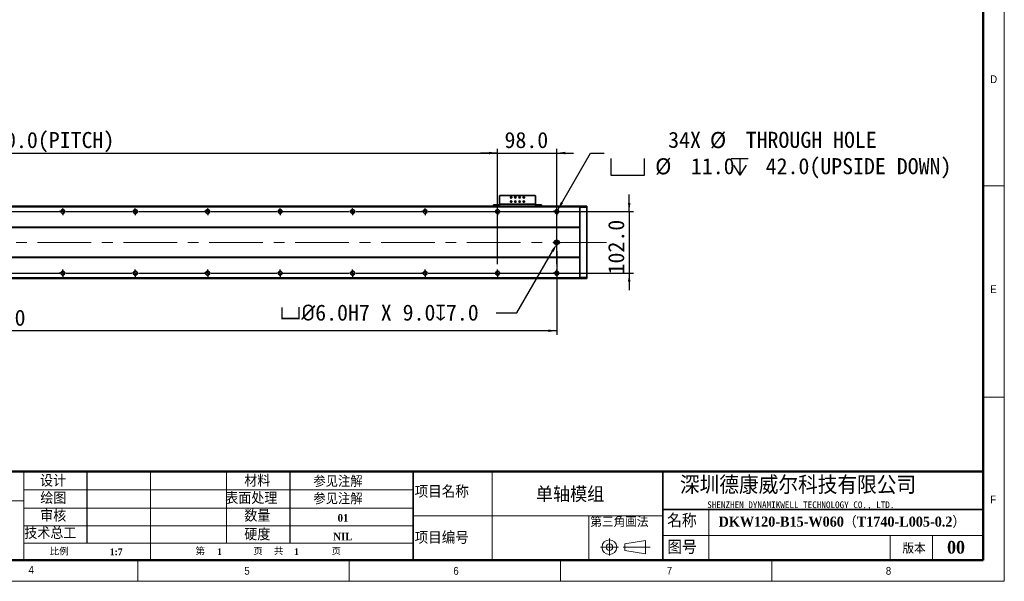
# Model space of a CAD drawing. Header units: millimetres. Extents: x 35 to 2905, y 35 to 2044.
# Tile 4 of 7: x 1274 to 2905, y 35 to 965. Entities that reach past the tile are written whole.
import ezdxf

# ---------------------------------------------------------------- set-up
doc = ezdxf.new("R2010")
doc.units = ezdxf.units.MM
doc.header["$LTSCALE"] = 7
doc.header["$PDSIZE"] = -1
doc.linetypes.add('CENTERX2', pattern=[20.32, 12.7, -2.54, 2.54, -2.54])
doc.layers.add('DIMNS', color=7, linetype='Continuous')
doc.layers.add('黑色实线', color=7, linetype='Continuous')
doc.styles.add('SLDTEXTSTYLE1', font='Gothic.ttf', dxfattribs={"width": 0.913})
doc.styles.add('SLDTEXTSTYLE2', font='timesbd.ttf', dxfattribs={"width": 0.933})
doc.styles.add('SLDTEXTSTYLE3', font='txt', dxfattribs={"bigfont": 'bigfont'})
doc.styles.add('SLDTEXTSTYLE4', font='txt', dxfattribs={"bigfont": 'bigfont'})
doc.styles.add('SLDTEXTSTYLE5', font='txt', dxfattribs={"bigfont": 'bigfont'})
doc.styles.add('SLDTEXTSTYLE6', font='txt')
doc.styles.add('SLDTEXTSTYLE7', font='timesbd.ttf', dxfattribs={"width": 0.933, "bigfont": 'bigfont'})
doc.styles.add('SLDTEXTSTYLE8', font='txt')
doc.dimstyles.new('SLDDIMSTYLE0', dxfattribs={"dimtxt": 26.6, "dimasz": 14, "dimexe": 0, "dimexo": 0.0625, "dimgap": 6.65, "dimtad": 2, "dimdec": 1, "dimrnd": 1e-09, "dimzin": 4, "dimdsep": 46, "dimtxsty": 'SLDTEXTSTYLE8', "dimsah": 1, "dimcen": 0.09, "dimadec": 0, "dimazin": 1, "dimtfac": 1, "dimtdec": 1, "dimtmove": 0, "dimatfit": 0, "dimfxl": 0, "dimfrac": 2, "dimtolj": 1, "dimtzin": 12, "dimarcsym": 0})
doc.dimstyles.new('SLDDIMSTYLE4', dxfattribs={"dimtxt": 26.6, "dimasz": 14, "dimexe": 0, "dimexo": 0.0625, "dimgap": 6.65, "dimtad": 0, "dimtih": 1, "dimtoh": 1, "dimdec": 1, "dimrnd": 1e-09, "dimzin": 4, "dimdsep": 46, "dimtxsty": 'SLDTEXTSTYLE8', "dimsah": 1, "dimcen": 0, "dimadec": 0, "dimazin": 1, "dimtfac": 1, "dimtdec": 1, "dimtofl": 0, "dimtmove": 0, "dimatfit": 3, "dimfxl": 0, "dimfrac": 2, "dimtolj": 1, "dimtzin": 12, "dimarcsym": 0})
doc.dimstyles.new('SLDDIMSTYLE6', dxfattribs={"dimtxt": 26.6, "dimasz": 14, "dimexe": 0, "dimexo": 0.0625, "dimgap": 6.65, "dimtad": 2, "dimdec": 1, "dimrnd": 1e-09, "dimzin": 4, "dimdsep": 46, "dimtxsty": 'SLDTEXTSTYLE8', "dimsah": 1, "dimcen": 0.09, "dimadec": 0, "dimazin": 1, "dimtfac": 1, "dimtdec": 1, "dimtofl": 0, "dimtmove": 0, "dimatfit": 3, "dimfxl": 0, "dimfrac": 2, "dimtolj": 1, "dimtzin": 12, "dimarcsym": 0})
doc.dimstyles.new('SLDDIMSTYLE7', dxfattribs={"dimtxt": 26.6, "dimasz": 14, "dimexe": 0, "dimexo": 0.0625, "dimgap": 6.65, "dimtad": 0, "dimtih": 1, "dimtoh": 1, "dimdec": 1, "dimrnd": 1e-09, "dimzin": 4, "dimdsep": 46, "dimtxsty": 'SLDTEXTSTYLE8', "dimsah": 1, "dimcen": 0, "dimadec": 0, "dimazin": 1, "dimtfac": 1, "dimtdec": 1, "dimtofl": 0, "dimtmove": 0, "dimatfit": 3, "dimfxl": 0, "dimfrac": 2, "dimtolj": 1, "dimtzin": 12, "dimarcsym": 0})

# ---------------------------------------------------------------- blocks, each defined once
blk = doc.blocks.new('_D_20')
at = {"layer": 'Defpoints', "color": 0}
for p in [(2163.8, 593.4), (2165.3, 596)]:
    blk.add_point(p, dxfattribs=at)
at = {"layer": '黑色实线', "color": 0, "lineweight": -2}
for p, q in [((2097.9, 479.3), (2156.8, 581.3)), ((2063.7, 479.3), (2097.9, 479.3))]:
    blk.add_line(p, q, dxfattribs=at)
at = {"layer": '黑色实线', "color": 0}
blk.add_solid([(2154.8, 582.4), (2158.8, 580.1), (2163.8, 593.4)], dxfattribs=at)
at = {"layer": '黑色实线', "color": 0, "insert": (1705.3, 493.1), "char_height": 26.6, "attachment_point": 1, "style": 'SLDTEXTSTYLE8'}
blk.add_mtext('\\A1;{\\fGDT|b0|i0|c134|p2;v\\fISOCPEUR|b0|i0|c134|p34;%%C}6.0H7 X 9.0{\\fGDT|b0|i0|c134|p2;x}7.0', dxfattribs=at)
blk = doc.blocks.new('_D_21')
at = {"layer": '黑色实线'}
for p, q in [((287.8, 587.1), (287.8, 442.7)), ((2163.8, 581.6), (2163.8, 442.7)), ((2163.8, 449.7), (287.8, 449.7))]:
    blk.add_line(p, q, dxfattribs=at)
for points in [[(287.8, 449.7), (301.8, 447.6), (301.8, 451.8)], [(2163.8, 449.7), (2149.8, 451.8), (2149.8, 447.6)]]:
    blk.add_solid(points, dxfattribs=at)
at = {"layer": '黑色实线', "insert": (1175.5, 484.6), "char_height": 26.6, "attachment_point": 1, "style": 'SLDTEXTSTYLE8'}
blk.add_mtext('1876.0', dxfattribs=at)
blk = doc.blocks.new('SW_SYMBOL_HOLE_SPOT')
at = {"layer": '黑色实线', "color": 0}
for p, q in [((0, 6125), (0, 525)), ((11200, 525), (11200, 6125)), ((0, 525), (11200, 525))]:
    blk.add_line(p, q, dxfattribs=at)
blk = doc.blocks.new('SW_SYMBOL_HOLE_DEPTH')
at = {"layer": '黑色实线', "color": 0}
for p, q in [((0, 6125), (5600, 6125)), ((700, 3885), (2800, 525)), ((2800, 6125), (2800, 525)), ((4900, 3885), (2800, 525))]:
    blk.add_line(p, q, dxfattribs=at)
blk = doc.blocks.new('_D_22')
at = {"layer": '黑色实线'}
for p, q in [((2165.5, 649.9), (2219.7, 743.8)), ((2219.7, 743.8), (2242.2, 743.8))]:
    blk.add_line(p, q, dxfattribs=at)
blk.add_solid([(2165.5, 649.9), (2174.3, 660.9), (2170.7, 663)], dxfattribs=at)
at = {"layer": '黑色实线', "xscale": 0.004985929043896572, "yscale": 0.004985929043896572, "zscale": 0.004985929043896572}
for name, p in [('SW_SYMBOL_HOLE_SPOT', (2253.3, 704.4)), ('SW_SYMBOL_HOLE_DEPTH', (2452.8, 704.4))]:
    blk.add_blockref(name, p, dxfattribs=at)
at = {"layer": '黑色实线', "char_height": 26.6, "attachment_point": 1, "style": 'SLDTEXTSTYLE8'}
for s, insert in [('34X ', (2348.3, 779)), ('%%c', (2417.5, 778.7)), (' THROUGH HOLE', (2458.6, 779)), ('%%c', (2326.8, 735.2)), (' 11.0 ', (2367.9, 735.4)), (' 42.0(UPSIDE DOWN)', (2491.7, 735.4))]:
    blk.add_mtext(s, dxfattribs=dict(at, insert=insert))
blk = doc.blocks.new('_D_23')
at = {"layer": '黑色实线'}
for p, q in [((2283.8, 647), (2283.8, 675)), ((1960.6, 647), (2290.8, 647)), ((2283.8, 647), (2283.8, 545)), ((1960.6, 545), (2290.8, 545)), ((2283.8, 545), (2283.8, 517))]:
    blk.add_line(p, q, dxfattribs=at)
for points in [[(2283.8, 647), (2285.9, 661), (2281.7, 661)], [(2283.8, 545), (2281.7, 531), (2285.9, 531)]]:
    blk.add_solid(points, dxfattribs=at)
at = {"layer": '黑色实线', "insert": (2248.9, 542.9), "char_height": 26.6, "attachment_point": 1, "rotation": 90, "style": 'SLDTEXTSTYLE8'}
blk.add_mtext('102.0', dxfattribs=at)
blk = doc.blocks.new('_D_24')
at = {"layer": '黑色实线'}
for p, q in [((385.8, 661.7), (385.8, 750.8)), ((2065.8, 661.7), (2065.8, 750.8)), ((385.8, 743.8), (2065.8, 743.8))]:
    blk.add_line(p, q, dxfattribs=at)
for points in [[(385.8, 743.8), (399.8, 741.7), (399.8, 745.9)], [(2065.8, 743.8), (2051.8, 745.9), (2051.8, 741.7)]]:
    blk.add_solid(points, dxfattribs=at)
at = {"layer": '黑色实线', "char_height": 26.6, "attachment_point": 1, "style": 'SLDTEXTSTYLE8'}
for s, insert in [('1680.0', (1019.5, 778.7)), ('=14×120.0(PITCH)', (1123.5, 778.7))]:
    blk.add_mtext(s, dxfattribs=dict(at, insert=insert))
blk = doc.blocks.new('_D_26')
at = {"layer": '黑色实线'}
for p, q in [((2065.8, 559.7), (2065.8, 750.8)), ((2163.8, 559.7), (2163.8, 750.8)), ((2065.8, 743.8), (2037.8, 743.8)), ((2065.8, 743.8), (2163.8, 743.8)), ((2163.8, 743.8), (2191.8, 743.8))]:
    blk.add_line(p, q, dxfattribs=at)
for points in [[(2065.8, 743.8), (2051.8, 745.9), (2051.8, 741.7)], [(2163.8, 743.8), (2177.8, 741.7), (2177.8, 745.9)]]:
    blk.add_solid(points, dxfattribs=at)
at = {"layer": '黑色实线', "insert": (2077.3, 778.7), "char_height": 26.6, "attachment_point": 1, "style": 'SLDTEXTSTYLE8'}
blk.add_mtext('98.0', dxfattribs=at)
blk = doc.blocks.new('SW_CENTERMARKSYMBOL_1')
at = {"layer": '黑色实线', "color": 0}
for p, q in [((725.08, 0), (834.92, 0)), ((834.92, 0), (834.16, 0)), ((840, 0), (837.46, 0)), ((840, 0), (837.46, 0)), ((840, 0), (837.46, 0)), ((840, 0), (837.46, 0)), ((840, 0), (837.46, 0)), ((840, 0), (837.46, 0)), ((840, 0), (837.46, 0)), ((840, 5.08), (840, 5.84)), ((840, 0), (840, 2.54)), ((840, 0), (840, 2.54)), ((840, 0), (840, 2.54)), ((840, 0), (840, 2.54)), ((840, 0), (840, 2.54)), ((840, 0), (840, 2.54)), ((840, 0), (840, 2.54)), ((840, 0), (840, -2.54)), ((840, 0), (842.54, 0)), ((840, 0), (840, -2.54)), ((840, 0), (842.54, 0)), ((840, 0), (840, -2.54)), ((840, 0), (842.54, 0)), ((840, 0), (840, -2.54)), ((840, 0), (842.54, 0)), ((840, 0), (840, -2.54)), ((840, 0), (842.54, 0)), ((840, 0), (840, -2.54)), ((840, 0), (842.54, 0)), ((840, 0), (840, -2.54)), ((840, 0), (842.54, 0)), ((845.08, 0), (845.84, 0)), ((845.08, 0), (954.92, 0)), ((954.92, 0), (954.16, 0)), ((960, 0), (957.46, 0)), ((960, 0), (957.46, 0)), ((960, 0), (957.46, 0)), ((960, 0), (957.46, 0)), ((960, 0), (957.46, 0)), ((960, 0), (957.46, 0)), ((960, 5.08), (960, 5.84)), ((960, 0), (960, 2.54)), ((960, 0), (960, 2.54)), ((960, 0), (960, 2.54)), ((960, 0), (960, 2.54)), ((960, 0), (960, 2.54)), ((960, 0), (960, 2.54)), ((960, 0), (960, -2.54)), ((960, 0), (962.54, 0)), ((960, 0), (960, -2.54)), ((960, 0), (962.54, 0)), ((960, 0), (960, -2.54)), ((960, 0), (962.54, 0)), ((960, 0), (960, -2.54)), ((960, 0), (962.54, 0)), ((960, 0), (960, -2.54)), ((960, 0), (962.54, 0)), ((960, 0), (960, -2.54)), ((960, 0), (962.54, 0)), ((965.08, 0), (965.84, 0)), ((965.08, 0), (1074.92, 0)), ((1074.92, 0), (1074.16, 0)), ((1080, 0), (1077.46, 0)), ((1080, 0), (1077.46, 0)), ((1080, 0), (1077.46, 0)), ((1080, 0), (1077.46, 0)), ((1080, 0), (1077.46, 0)), ((1080, 5.08), (1080, 5.84)), ((1080, 0), (1080, 2.54)), ((1080, 0), (1080, 2.54)), ((1080, 0), (1080, 2.54)), ((1080, 0), (1080, 2.54)), ((1080, 0), (1080, 2.54)), ((1080, 0), (1080, -2.54)), ((1080, 0), (1082.54, 0)), ((1080, 0), (1080, -2.54)), ((1080, 0), (1082.54, 0)), ((1080, 0), (1080, -2.54)), ((1080, 0), (1082.54, 0)), ((1080, 0), (1080, -2.54)), ((1080, 0), (1082.54, 0)), ((1080, 0), (1080, -2.54)), ((1080, 0), (1082.54, 0)), ((1085.08, 0), (1085.84, 0)), ((1085.08, 0), (1194.92, 0)), ((1194.92, 0), (1194.16, 0)), ((1200, 0), (1197.46, 0)), ((1200, 0), (1197.46, 0)), ((1200, 0), (1197.46, 0)), ((1200, 0), (1197.46, 0)), ((1200, 5.08), (1200, 5.84)), ((1200, 0), (1200, 2.54)), ((1200, 0), (1200, 2.54)), ((1200, 0), (1200, 2.54)), ((1200, 0), (1200, 2.54)), ((1200, 0), (1200, -2.54)), ((1200, 0), (1202.54, 0)), ((1200, 0), (1200, -2.54)), ((1200, 0), (1202.54, 0)), ((1200, 0), (1200, -2.54)), ((1200, 0), (1202.54, 0)), ((1200, 0), (1200, -2.54)), ((1200, 0), (1202.54, 0)), ((1205.08, 0), (1205.84, 0)), ((1205.08, 0), (1314.92, 0)), ((1314.92, 0), (1314.16, 0)), ((1320, 0), (1317.46, 0)), ((1320, 0), (1317.46, 0)), ((1320, 0), (1317.46, 0)), ((1320, 5.08), (1320, 5.84)), ((1320, 0), (1320, 2.54)), ((1320, 0), (1320, 2.54)), ((1320, 0), (1320, 2.54)), ((1320, 0), (1320, -2.54)), ((1320, 0), (1322.54, 0)), ((1320, 0), (1320, -2.54)), ((1320, 0), (1322.54, 0)), ((1320, 0), (1320, -2.54)), ((1320, 0), (1322.54, 0)), ((1325.08, 0), (1325.84, 0)), ((1325.08, 0), (1434.92, 0)), ((1434.92, 0), (1434.16, 0)), ((1440, 0), (1437.46, 0)), ((1440, 0), (1437.46, 0)), ((1440, 5.08), (1440, 5.84)), ((1440, 0), (1440, 2.54)), ((1440, 0), (1440, 2.54)), ((1440, 0), (1440, -2.54)), ((1440, 0), (1442.54, 0)), ((1440, 0), (1440, -2.54)), ((1440, 0), (1442.54, 0)), ((1445.08, 0), (1445.84, 0)), ((1445.08, 0), (1554.92, 0)), ((1560, 0), (1557.46, 0)), ((1560, 5.08), (1560, 5.84)), ((1560, 0), (1560, 2.54)), ((1560, 0), (1560, -2.54)), ((1560, 0), (1562.54, 0)), ((1565.08, 0), (1565.84, 0)), ((840, -5.08), (840, -5.84)), ((960, -5.08), (960, -5.84)), ((1080, -5.08), (1080, -5.84)), ((1200, -5.08), (1200, -5.84)), ((1320, -5.08), (1320, -5.84)), ((1440, -5.08), (1440, -5.84)), ((1560, -5.08), (1560, -5.84))]:
    blk.add_line(p, q, dxfattribs=at)
blk = doc.blocks.new('SW_CENTERMARKSYMBOL_2')
at = {"layer": '黑色实线', "color": 0}
for p, q in [((605.08, 0), (714.92, 0)), ((714.92, 0), (714.16, 0)), ((720, 0), (717.46, 0)), ((720, 0), (717.46, 0)), ((720, 0), (717.46, 0)), ((720, 0), (717.46, 0)), ((720, 0), (717.46, 0)), ((720, 0), (717.46, 0)), ((720, 0), (717.46, 0)), ((720, 5.08), (720, 5.84)), ((720, 0), (720, 2.54)), ((720, 0), (720, 2.54)), ((720, 0), (720, 2.54)), ((720, 0), (720, 2.54)), ((720, 0), (720, 2.54)), ((720, 0), (720, 2.54)), ((720, 0), (720, 2.54)), ((720, 0), (720, -2.54)), ((720, 0), (722.54, 0)), ((720, 0), (720, -2.54)), ((720, 0), (722.54, 0)), ((720, 0), (720, -2.54)), ((720, 0), (722.54, 0)), ((720, 0), (720, -2.54)), ((720, 0), (722.54, 0)), ((720, 0), (720, -2.54)), ((720, 0), (722.54, 0)), ((720, 0), (720, -2.54)), ((720, 0), (722.54, 0)), ((720, 0), (720, -2.54)), ((720, 0), (722.54, 0)), ((725.08, 0), (725.84, 0)), ((725.08, 0), (834.92, 0)), ((834.92, 0), (834.16, 0)), ((840, 0), (837.46, 0)), ((840, 0), (837.46, 0)), ((840, 0), (837.46, 0)), ((840, 0), (837.46, 0)), ((840, 0), (837.46, 0)), ((840, 0), (837.46, 0)), ((840, 5.08), (840, 5.84)), ((840, 0), (840, 2.54)), ((840, 0), (840, 2.54)), ((840, 0), (840, 2.54)), ((840, 0), (840, 2.54)), ((840, 0), (840, 2.54)), ((840, 0), (840, 2.54)), ((840, 0), (840, -2.54)), ((840, 0), (842.54, 0)), ((840, 0), (840, -2.54)), ((840, 0), (842.54, 0)), ((840, 0), (840, -2.54)), ((840, 0), (842.54, 0)), ((840, 0), (840, -2.54)), ((840, 0), (842.54, 0)), ((840, 0), (840, -2.54)), ((840, 0), (842.54, 0)), ((840, 0), (840, -2.54)), ((840, 0), (842.54, 0)), ((845.08, 0), (845.84, 0)), ((845.08, 0), (954.92, 0)), ((954.92, 0), (954.16, 0)), ((960, 0), (957.46, 0)), ((960, 0), (957.46, 0)), ((960, 0), (957.46, 0)), ((960, 0), (957.46, 0)), ((960, 0), (957.46, 0)), ((960, 5.08), (960, 5.84)), ((960, 0), (960, 2.54)), ((960, 0), (960, 2.54)), ((960, 0), (960, 2.54)), ((960, 0), (960, 2.54)), ((960, 0), (960, 2.54)), ((960, 0), (960, -2.54)), ((960, 0), (962.54, 0)), ((960, 0), (960, -2.54)), ((960, 0), (962.54, 0)), ((960, 0), (960, -2.54)), ((960, 0), (962.54, 0)), ((960, 0), (960, -2.54)), ((960, 0), (962.54, 0)), ((960, 0), (960, -2.54)), ((960, 0), (962.54, 0)), ((965.08, 0), (965.84, 0)), ((965.08, 0), (1074.92, 0)), ((1074.92, 0), (1074.16, 0)), ((1080, 0), (1077.46, 0)), ((1080, 0), (1077.46, 0)), ((1080, 0), (1077.46, 0)), ((1080, 0), (1077.46, 0)), ((1080, 5.08), (1080, 5.84)), ((1080, 0), (1080, 2.54)), ((1080, 0), (1080, 2.54)), ((1080, 0), (1080, 2.54)), ((1080, 0), (1080, 2.54)), ((1080, 0), (1080, -2.54)), ((1080, 0), (1082.54, 0)), ((1080, 0), (1080, -2.54)), ((1080, 0), (1082.54, 0)), ((1080, 0), (1080, -2.54)), ((1080, 0), (1082.54, 0)), ((1080, 0), (1080, -2.54)), ((1080, 0), (1082.54, 0)), ((1085.08, 0), (1085.84, 0)), ((1085.08, 0), (1194.92, 0)), ((1194.92, 0), (1194.16, 0)), ((1200, 0), (1197.46, 0)), ((1200, 0), (1197.46, 0)), ((1200, 0), (1197.46, 0)), ((1200, 5.08), (1200, 5.84)), ((1200, 0), (1200, 2.54)), ((1200, 0), (1200, 2.54)), ((1200, 0), (1200, 2.54)), ((1200, 0), (1200, -2.54)), ((1200, 0), (1202.54, 0)), ((1200, 0), (1200, -2.54)), ((1200, 0), (1202.54, 0)), ((1200, 0), (1200, -2.54)), ((1200, 0), (1202.54, 0)), ((1205.08, 0), (1205.84, 0)), ((1205.08, 0), (1314.92, 0)), ((1314.92, 0), (1314.16, 0)), ((1320, 0), (1317.46, 0)), ((1320, 0), (1317.46, 0)), ((1320, 5.08), (1320, 5.84)), ((1320, 0), (1320, 2.54)), ((1320, 0), (1320, 2.54)), ((1320, 0), (1320, -2.54)), ((1320, 0), (1322.54, 0)), ((1320, 0), (1320, -2.54)), ((1320, 0), (1322.54, 0)), ((1325.08, 0), (1325.84, 0)), ((1325.08, 0), (1434.92, 0)), ((1440, 0), (1437.46, 0)), ((1440, 5.08), (1440, 5.84)), ((1440, 0), (1440, 2.54)), ((1440, 0), (1440, -2.54)), ((1440, 0), (1442.54, 0)), ((1445.08, 0), (1445.84, 0)), ((720, -5.08), (720, -5.84)), ((840, -5.08), (840, -5.84)), ((960, -5.08), (960, -5.84)), ((1080, -5.08), (1080, -5.84)), ((1200, -5.08), (1200, -5.84)), ((1320, -5.08), (1320, -5.84)), ((1440, -5.08), (1440, -5.84))]:
    blk.add_line(p, q, dxfattribs=at)
blk = doc.blocks.new('SW_CENTERMARKSYMBOL_3')
at = {"layer": '黑色实线', "color": 0}
for p, q in [((-5.08, 0), (-5.84, 0)), ((0, 0), (-2.54, 0)), ((0, 5.08), (0, 5.84)), ((0, 0), (0, 2.54)), ((0, 0), (0, -2.54)), ((0, 0), (2.54, 0)), ((5.08, 0), (5.84, 0)), ((0, -5.08), (0, -5.84))]:
    blk.add_line(p, q, dxfattribs=at)
blk = doc.blocks.new('SW_CENTERMARKSYMBOL_4')
at = {"layer": '黑色实线', "color": 0}
for p, q in [((-5.08, 0), (-5.84, 0)), ((0, 0), (-2.54, 0)), ((0, 5.08), (0, 5.84)), ((0, 0), (0, 2.54)), ((0, 0), (0, -2.54)), ((0, 0), (2.54, 0)), ((5.08, 0), (5.84, 0)), ((0, -5.08), (0, -5.84))]:
    blk.add_line(p, q, dxfattribs=at)
blk = doc.blocks.new('SW_CENTERMARKSYMBOL_5')
at = {"layer": '黑色实线', "color": 0}
for p, q in [((-5.08, 0), (-5.54, 0)), ((0, 0), (-2.54, 0)), ((0, 5.08), (0, 5.54)), ((0, 0), (0, 2.54)), ((0, 0), (2.54, 0)), ((0, 0), (0, -2.54)), ((5.08, 0), (5.54, 0)), ((0, -5.08), (0, -5.54))]:
    blk.add_line(p, q, dxfattribs=at)
blk = doc.blocks.new('SW_DOWELSYMBOL_3')
at = {"linetype": 'Continuous', "lineweight": 18}
h = blk.add_hatch(color=0, dxfattribs=at)
edge = h.paths.add_edge_path(flags=0)
edge.add_arc((0, 0), 3, 180, 270)
edge.add_line((0, -3), (0, 0))
edge.add_line((0, 0), (-3, 0))
h = blk.add_hatch(color=0, dxfattribs=at)
edge = h.paths.add_edge_path(flags=0)
edge.add_arc((0, 0), 3, 0, 90)
edge.add_line((0, 3), (0, 0))
edge.add_line((0, 0), (3, 0))
at = {"layer": '黑色实线', "color": 0}
blk.add_circle((0, 0), 3, dxfattribs=at)
blk = doc.blocks.new('SW_DOWELSYMBOL_4')
at = {"linetype": 'Continuous', "lineweight": 18}
h = blk.add_hatch(color=0, dxfattribs=at)
edge = h.paths.add_edge_path(flags=0)
edge.add_arc((0, 0), 3, 180, 270)
edge.add_line((0, -3), (0, 0))
edge.add_line((0, 0), (-3, 0))
h = blk.add_hatch(color=0, dxfattribs=at)
edge = h.paths.add_edge_path(flags=0)
edge.add_arc((0, 0), 3, 0, 90)
edge.add_line((0, 3), (0, 0))
edge.add_line((0, 0), (3, 0))
at = {"layer": '黑色实线', "color": 0}
blk.add_circle((0, 0), 3, dxfattribs=at)

msp = doc.modelspace()

# ---------------------------------------------------------------- linework, layer by layer
at = {"color": 7, "linetype": 'Continuous', "lineweight": 18}
for p, q in [((2905, 35), (2905, 2044)), ((2870, 2009), (2870, 70)), ((2870, 689.5), (2905, 689.5)), ((2870, 339.5), (2905, 339.5)), ((1281, 217), (1281, 192.5)), ((1281, 168), (1281, 217)), ((1281, 192.5), (1281, 217)), ((1491.2947341, 217), (1491.2947341, 70)), ((1617, 217), (1617, 98.0415225)), ((2056.7777506, 217), (2056.7777506, 70)), ((1281, 168), (1281, 192.5)), ((1281, 186.6064057), (1926.2913786, 186.6064057)), ((1281, 168), (1025.2864855, 168)), ((1281, 168), (1281, 70)), ((1281, 155.7844537), (1926.2913786, 155.7844537)), ((2415.6473812, 154), (2415.6473812, 70)), ((1926.2913786, 143.5), (2339.7556851, 143.5)), ((2217.0956224, 143.5), (2217.0956224, 70)), ((1281, 126.9132581), (1926.2913786, 126.9132581)), ((1926.2913786, 98.0415225), (1281, 98.0415225)), ((2251.0573589, 106.0396721), (2251.0573589, 77.4416029)), ((2276.6682633, 96.7312329), (2310.6563282, 102.6107947)), ((2310.6563282, 102.6107947), (2310.6563282, 80.2227947)), ((2339.7556851, 110.8803834), (2870, 110.8803834)), ((2716, 110.8803834), (2716, 70)), ((2786, 110.8803834), (2786, 70)), ((2236.4989196, 91.4812329), (2265.9081572, 91.4812329)), ((2273.6351967, 91.4812329), (2318.3628673, 91.4812329)), ((2276.6682633, 86.2312329), (2276.6682633, 96.7312329)), ((2276.6682633, 86.2312329), (2310.6563282, 80.2227947)), ((70, 70), (2870, 70)), ((861, 70), (2870, 70)), ((1470, 35), (1470, 70)), ((1820, 70), (1820, 35)), ((2170, 35), (2170, 70)), ((2520, 70), (2520, 35)), ((35, 35), (2905, 35))]:
    msp.add_line(p, q, dxfattribs=at)
at = {"color": 7, "linetype": 'Continuous', "lineweight": 50}
for p, q in [((2870, 2009), (2870, 70)), ((1025.2864855, 217), (1281, 217)), ((2870, 217), (1281, 217)), ((70, 70), (2870, 70))]:
    msp.add_line(p, q, dxfattribs=at)
at = {"color": 7, "linetype": 'Continuous', "lineweight": 35}
for p, q in [((2069.8211226, 673.7965202), (2068.821195, 672.7965182)), ((2068.821195, 672.7965182), (2068.821195, 658.9965156)), ((2127.8212103, 673.7965202), (2069.8211226, 673.7965202)), ((2128.8211378, 672.7965182), (2127.8212103, 673.7965202)), ((2128.8211378, 658.9965156), (2128.8211378, 672.7965182)), ((2201.821092, 655.9965169), (249.8211893, 655.9965169)), ((2201.821092, 654.9965186), (249.8211893, 654.9965186)), ((2058.8212046, 655.9965169), (2058.8212046, 657.9965135)), ((2058.8212046, 657.9965135), (2059.8211321, 657.9965135)), ((2059.8211321, 657.9965135), (2059.8211321, 655.9965169)), ((2059.8211321, 657.9965135), (2067.8212675, 657.9965135)), ((2067.8212675, 657.9965135), (2067.8212675, 655.9965169)), ((2068.821195, 657.9965135), (2067.8212675, 657.9965135)), ((2128.8211378, 658.9965156), (2068.821195, 658.9965156)), ((2068.821195, 655.9965169), (2068.821195, 658.9965156)), ((2128.8211378, 658.9965156), (2128.8211378, 655.9965169)), ((2129.8213038, 657.9965135), (2128.8211378, 657.9965135)), ((2129.8213038, 657.9965135), (2129.8213038, 655.9965169)), ((2129.8213038, 657.9965135), (2137.8212008, 657.9965135)), ((2137.8212008, 655.9965169), (2137.8212008, 657.9965135)), ((2137.8212008, 657.9965135), (2138.8211283, 657.9965135)), ((2138.8211283, 657.9965135), (2138.8211283, 655.9965169)), ((2201.821092, 655.6965193), (2202.121261, 655.9965169)), ((2201.821092, 654.9965186), (2201.821092, 655.9965169)), ((2201.821092, 620.9965168), (2201.821092, 654.9965186)), ((2201.821092, 653.8722521), (2202.121261, 653.9965166)), ((2202.121261, 655.9965169), (2202.121261, 653.9965166)), ((2202.121261, 655.9965169), (2213.5212454, 655.9965169)), ((2202.121261, 653.9965166), (2202.121261, 537.9965162)), ((2213.5212454, 653.9965166), (2202.121261, 653.9965166)), ((2213.5212454, 653.9965166), (2213.5212454, 655.9965169)), ((2213.821176, 655.6965193), (2213.5212454, 655.9965169)), ((2213.5212454, 537.9965162), (2213.5212454, 653.9965166)), ((2213.821176, 653.8722521), (2213.5212454, 653.9965166)), ((2213.821176, 655.6965193), (2213.821176, 653.8722521)), ((2213.821176, 653.8722521), (2213.821176, 538.1207807)), ((2201.821092, 620.9965168), (249.8211893, 620.9965168)), ((2201.821092, 620.4965176), (249.8211893, 620.4965176)), ((2201.821092, 620.9965168), (2201.821092, 620.4965176)), ((2201.821092, 571.4965171), (2201.821092, 620.4965176)), ((2165.3211149, 598.9965169), (2162.3210939, 598.9965169)), ((2162.3210939, 592.996517), (2165.3211149, 592.996517)), ((2201.821092, 571.4965171), (249.8211893, 571.4965171)), ((2201.821092, 570.9965161), (249.8211893, 570.9965161)), ((2201.821092, 570.9965161), (2201.821092, 571.4965171)), ((2201.821092, 536.9965179), (2201.821092, 570.9965161)), ((2201.821092, 538.1207807), (2202.121261, 537.9965162)), ((2213.821176, 538.1207807), (2213.5212454, 537.9965162)), ((2213.821176, 538.1207807), (2213.821176, 536.2965173)), ((2201.821092, 536.9965179), (249.8211893, 536.9965179)), ((2201.821092, 535.9965159), (249.8211893, 535.9965159)), ((2201.821092, 536.9965179), (2201.821092, 535.9965159)), ((2201.821092, 536.2965173), (2202.121261, 535.9965159)), ((2202.121261, 537.9965162), (2202.121261, 535.9965159)), ((2202.121261, 537.9965162), (2213.5212454, 537.9965162)), ((2213.5212454, 535.9965159), (2202.121261, 535.9965159)), ((2213.5212454, 535.9965159), (2213.5212454, 537.9965162)), ((2213.821176, 536.2965173), (2213.5212454, 535.9965159)), ((1926.2913786, 217), (1926.2913786, 70)), ((2339.7556851, 217), (2339.7556851, 70)), ((2339.7556851, 154), (2870, 154))]:
    msp.add_line(p, q, dxfattribs=at)
for centre, radius in [((2088.3211893, 670.4965169), 1.25), ((2095.3211893, 670.4965169), 1.25), ((2102.3211893, 670.4965169), 1.25), ((2109.3211893, 670.4965169), 1.25), ((2088.3211893, 663.4965169), 1.25), ((2095.3211893, 663.4965169), 1.25), ((2102.3211893, 663.4965169), 1.25), ((2109.3211893, 663.4965169), 1.25), ((1345.8211893, 646.9965169), 3.3), ((1465.8211893, 646.9965169), 3.3), ((1585.8211893, 646.9965169), 3.3), ((1705.8211893, 646.9965169), 3.3), ((1825.8211893, 646.9965169), 3.3), ((1945.8211893, 646.9965169), 3.3), ((2065.8211893, 646.9965169), 3.3), ((2163.8211893, 646.9965169), 3.3), ((1345.8211893, 544.9965169), 3.3), ((1465.8211893, 544.9965169), 3.3), ((1585.8211893, 544.9965169), 3.3), ((1705.8211893, 544.9965169), 3.3), ((1825.8211893, 544.9965169), 3.3), ((1945.8211893, 544.9965169), 3.3), ((2065.8211893, 544.9965169), 3.3), ((2163.8211893, 544.9965169), 3.3)]:
    msp.add_circle(centre, radius, dxfattribs=at)
at = {"color": 7, "linetype": 'Continuous', "lineweight": 18}
for radius in [12.25, 5.25]:
    msp.add_circle((2251.0573589, 91.4812329), radius, dxfattribs=at)
at = {"color": 7, "linetype": 'Continuous', "lineweight": 35}
for centre, start, end in [((2162.3211893, 595.9965169), 90, 270), ((2165.3211893, 595.9965169), 270, 90)]:
    msp.add_arc(centre, 3, start, end, dxfattribs=at)
at = {"layer": 'DIMNS', "color": 7}
for p, q in [((1386.1756132, 98.0415225), (1386.1756132, 217)), ((1721.5288042, 217), (1721.5288042, 98.0415225))]:
    msp.add_line(p, q, dxfattribs=at)
at = {"layer": '黑色实线', "linetype": 'CENTERX2', "lineweight": 18}
msp.add_line((2246.2711893, 595.9965169), (205.3711893, 595.9965169), dxfattribs=at)

# ---------------------------------------------------------------- block references
at = {"layer": '黑色实线'}
for name, p in [('SW_CENTERMARKSYMBOL_1', (505.8211893, 544.9965169)), ('SW_CENTERMARKSYMBOL_2', (625.8211893, 646.9965169)), ('SW_CENTERMARKSYMBOL_3', (2163.8211893, 646.9965169)), ('SW_CENTERMARKSYMBOL_5', (2163.8211893, 595.9965169)), ('SW_DOWELSYMBOL_3', (2162.3211893, 595.9965169)), ('SW_DOWELSYMBOL_4', (2165.3211893, 595.9965169)), ('SW_CENTERMARKSYMBOL_4', (2163.8211893, 544.9965169))]:
    msp.add_blockref(name, p, dxfattribs=at)

# ---------------------------------------------------------------- texts
at = {"color": 7, "linetype": 'Continuous', "lineweight": 0}
for s, insert, char_height, attachment_point, style in [('D', (2881.6666667, 872.5241462), 12.9645833, 1, 'SLDTEXTSTYLE1'), ('E', (2881.6666667, 524.9218569), 12.9645833, 1, 'SLDTEXTSTYLE1'), ('设计', (1308.1516086, 211.2037197), 19.6, 1, 'SLDTEXTSTYLE4'), ('材料', (1646.3232212, 211.2037197), 19.6, 1, 'SLDTEXTSTYLE4'), ('参见注解', (1760.754674, 209.6961024), 18.52083333, 1, 'SLDTEXTSTYLE3'), ('深圳德康威尔科技有限公司', (2367.7808657, 209.0727944), 29.633333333, 1, 'SLDTEXTSTYLE5'), ('项目名称', (1928.5278726, 193.5664272), 20.37291667, 1, 'SLDTEXTSTYLE4'), ('绘图', (1308.5667452, 182.4609555), 19.6, 1, 'SLDTEXTSTYLE4'), ('表面处理', (1614.8687965, 182.4609555), 19.6, 1, 'SLDTEXTSTYLE4'), ('参见注解', (1760.754674, 180.9533382), 18.52083333, 1, 'SLDTEXTSTYLE3'), ('单轴模组', (2129.3296771, 190.6700555), 22.225, 1, 'SLDTEXTSTYLE7'), ('SHENZHEN DYNAMIKWELL TECHNOLOGY CO., LTD.', (2413.0244772, 167.1776031), 11.1125, 1, 'SLDTEXTSTYLE6'), ('F', (2881.6666667, 176.9545867), 12.9645833, 1, 'SLDTEXTSTYLE1'), ('审核', (1308.3353572, 153.2254598), 19.6, 1, 'SLDTEXTSTYLE4'), ('数量', (1646.3776635, 153.2254598), 19.6, 1, 'SLDTEXTSTYLE4'), ('名称', (2346.5643932, 146.3380774), 22.225, 1, 'SLDTEXTSTYLE4'), ('01', (1800.9021579, 146.220694), 12.6, 1, 'SLDTEXTSTYLE2'), ('DKW120-B15-W060（T1740-L005-0.2）', (2431.8383923, 142.0912778), 16.66875, 1, 'SLDTEXTSTYLE7'), ('技术总工', (1282.0205694, 124.5963326), 19.6, 1, 'SLDTEXTSTYLE4'), ('硬度', (1646.3878726, 122.2509716), 19.6, 1, 'SLDTEXTSTYLE4'), ('NIL', (1793.6659078, 115.2462058), 12.6, 1, 'SLDTEXTSTYLE2'), ('项目编号', (1928.5278726, 117.2942786), 20.37291667, 1, 'SLDTEXTSTYLE4'), ('图号', (2346.8627796, 102.5238769), 22.225, 1, 'SLDTEXTSTYLE4'), ('版本', (2736.2958947, 98.3145377), 17.5, 1, 'SLDTEXTSTYLE4'), ('00', (2825.0575984, 101.802765), 21, 2, 'SLDTEXTSTYLE2'), ('比例', (1324.1025995, 89.3254759), 11.2, 1, 'SLDTEXTSTYLE4'), ('1:7', (1423.6906278, 89.3196677), 11.2, 1, 'SLDTEXTSTYLE2'), ('第        页', (1565.6570953, 89.7445405), 11.2, 1, 'SLDTEXTSTYLE4'), ('1', (1601.5282851, 89.7387322), 11.2, 1, 'SLDTEXTSTYLE2'), ('共        页', (1695.3066736, 89.7445405), 11.2, 1, 'SLDTEXTSTYLE4'), ('1', (1728.7396187, 89.7387322), 11.2, 1, 'SLDTEXTSTYLE2'), ('4', (1289.1666667, 60.5241742), 12.9645833, 1, 'SLDTEXTSTYLE1'), ('5', (1646.3869956, 58.7778943), 12.9645833, 1, 'SLDTEXTSTYLE1'), ('6', (1992.6009264, 58.7778943), 12.9645833, 1, 'SLDTEXTSTYLE1'), ('7', (2346.0197074, 58.7778943), 12.9645833, 1, 'SLDTEXTSTYLE1'), ('8', (2708.8414871, 58.7778943), 12.9645833, 1, 'SLDTEXTSTYLE1')]:
    msp.add_mtext(s, dxfattribs=dict(at, insert=insert, char_height=char_height, attachment_point=attachment_point, style=style))
at = {"layer": 'DIMNS', "color": 7, "insert": (2219.4234672, 142.1287382), "char_height": 17.5, "attachment_point": 1, "style": 'SLDTEXTSTYLE4'}
msp.add_mtext('第三角画法', dxfattribs=at)

# ---------------------------------------------------------------- dimensions: what is measured, and where the dimension line sits
at = {"layer": '黑色实线'}
dim = msp.add_linear_dim(base=(2065.8211893, 743.7965669), p1=(385.8211893, 652.8365169), p2=(2065.8211893, 652.8365169), text='<>=14×120.0(PITCH)', dimstyle='SLDDIMSTYLE6', dxfattribs=at)
dim.commit()
dim.dimension.update_dxf_attribs({"geometry": '_D_24', "text_midpoint": (1216.1689862, 743.7965669), "dimtype": 160})
for base, p1, p2, dimstyle, picture, middle in [((2163.8211893, 743.7965669), (2065.8211893, 550.8365169), (2163.8211893, 550.8365169), 'SLDDIMSTYLE0', '_D_26', (2110.0566796, 743.7965669)), ((287.8211893, 449.6909246), (2163.8211893, 590.4565169), (287.8211893, 595.9965169), 'SLDDIMSTYLE6', '_D_21', (1227.4445774, 449.6909246))]:
    dim = msp.add_linear_dim(base=base, p1=p1, p2=p2, dimstyle=dimstyle, dxfattribs=at)
    dim.commit()
    dim.dimension.update_dxf_attribs({"geometry": picture, "text_midpoint": middle, "dimtype": 160})
dim = msp.add_diameter_dim_2p(p1=(2162.1711893, 644.1386331), p2=(2165.4711893, 649.8544008), text='34X %%c THROUGH HOLE\\P{\\fGDT;v}%%c <> {\\fGDT;x} 42.0(UPSIDE DOWN)\\P', dimstyle='SLDDIMSTYLE4', dxfattribs=at)
dim.commit()
dim.dimension.update_dxf_attribs({"geometry": '_D_22', "text_midpoint": (2539.7700401, 743.7965669), "dimtype": 163})
dim = msp.add_linear_dim(base=(2283.8211893, 544.9965169), p1=(1951.6611893, 646.9965169), p2=(1951.6611893, 544.9965169), angle=90, dimstyle='SLDDIMSTYLE0', dxfattribs=at)
dim.commit()
dim.dimension.update_dxf_attribs({"geometry": '_D_23', "text_midpoint": (2283.8211893, 585.3085862), "dimtype": 160})
dim = msp.add_radius_dim(center=(2165.3211893, 595.9965169), mpoint=(2163.8211893, 593.3984407), text='{\\fGDT|b0|i0|c134|p2;v\\fISOCPEUR|b0|i0|c134|p34;%%C}6.0H7 X 9.0{\\fGDT|b0|i0|c134|p2;x}7.0', dimstyle='SLDDIMSTYLE7', override={"dimpost": '<>'}, dxfattribs=at)
dim.commit()
dim.dimension.update_dxf_attribs({"geometry": '_D_20', "text_midpoint": (1881.1357891, 479.2911), "dimtype": 164})

doc.saveas('drawing.dxf')
